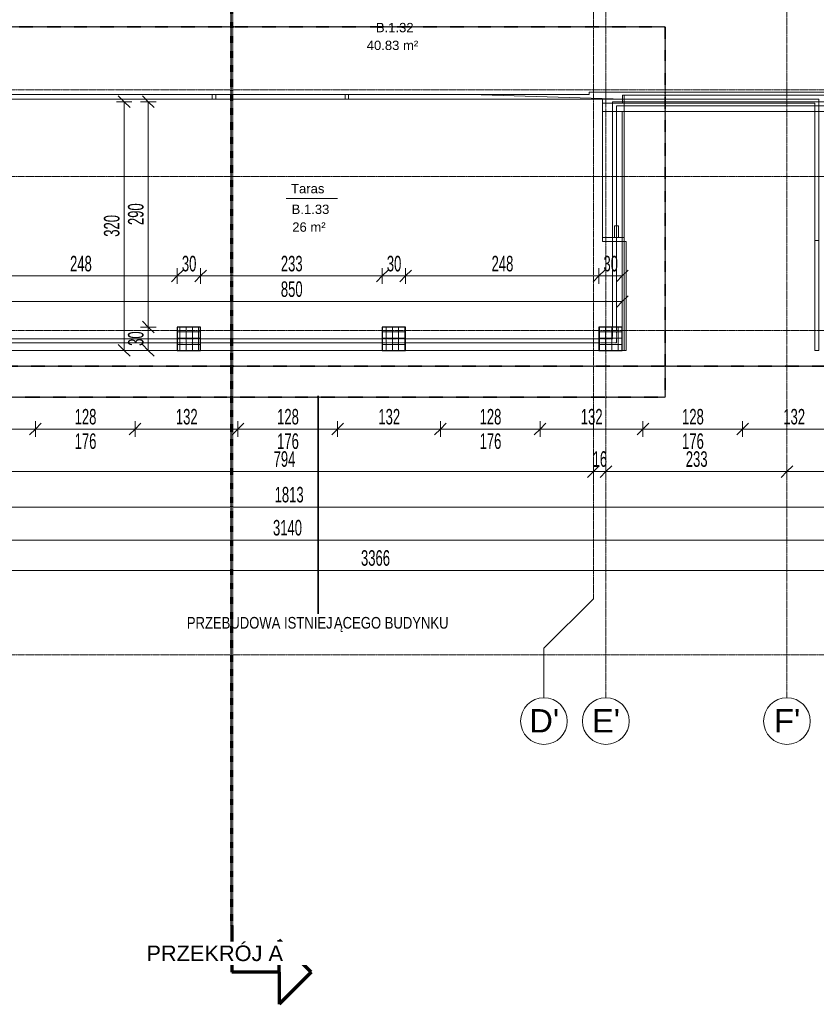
# Model space of a CAD drawing. Header units: millimetres. Extents: x -57350 to 14871, y -25411 to 16830.
# Tile 15 of 66: x -23835 to -13606, y -25314 to -12664. Entities that reach past the tile are written whole.
import ezdxf

# ---------------------------------------------------------------- set-up
doc = ezdxf.new("R2010")
doc.units = ezdxf.units.MM
for name, pattern in [('__FK_przerywana', [3.2004, 1.6002, -1.6002]), ('Kreska', [6.35, 3.175, -3.175]), ('Linia siatki', [22.225, 12.7, -3.175, 3.175, -3.175])]:
    doc.linetypes.add(name, pattern=pattern)
for name, color, linetype, lineweight in [('A-ANNO-DIMS', 7, 'Continuous', 5), ('A-ANNO-DIMS-100', 7, 'Continuous', 5), ('A-AREA', 7, 'Continuous', 5), ('A-AREA-IDEN', 7, 'Continuous', 5), ('A-DETL-MBND', 7, 'Continuous', 5), ('A-DOOR', 7, 'Continuous', 5), ('A-DOOR-FRAM', 7, 'Continuous', 5), ('A-FLOR', 7, 'Continuous', 5), ('A-FLOR-HRAL', 7, 'Continuous', 5), ('A-WALL', 7, 'Continuous', 5), ('G-ANNO-SYMB', 7, 'Continuous', 5), ('G-ANNO-TEXT', 7, 'Continuous', 5), ('S-COLS-HDLN', 7, 'Kreska', 5), ('S-COLS-SYMB', 7, 'Continuous', 25), ('S-GRID', 7, 'Continuous', 5), ('S-GRID-IDEN', 7, 'Continuous', 5)]:
    doc.layers.add(name, color=color, linetype=linetype, lineweight=lineweight)
doc.layers.add('A-DETL', color=7, linetype='Continuous', lineweight=5, true_color=0x00a600)
doc.layers.add('A-DETL-HDLN', color=7, linetype='Kreska', lineweight=5, true_color=0x00a600)
doc.styles.add('Arial', font='arial.ttf', dxfattribs={"height": 200})
doc.styles.add('Arial_1', font='arial.ttf', dxfattribs={"height": 300})
doc.styles.add('Arial_3', font='arial.ttf', dxfattribs={"height": 120})
doc.styles.add('Arial_4', font='arial.ttf', dxfattribs={"width": 0.8, "height": 150})
doc.styles.add('Arial_5', font='arial.ttf', dxfattribs={"width": 0.6, "height": 200})
doc.dimstyles.new('standard_wielkość_otworów', dxfattribs={"dimscale": 304.8, "dimtxt": 204.05188, "dimasz": 0.492126, "dimexe": 0.328084, "dimexo": 0.0625, "dimgap": 0, "dimtad": 1, "dimdec": 0, "dimlfac": 0.1, "dimzin": 0, "dimdsep": 46, "dimtxsty": 'Arial_5', "dimblk1": 'OBLIQUE', "dimblk2": 'OBLIQUE', "dimsah": 1, "dimcen": 0.09, "dimazin": 0, "dimtfac": 1, "dimtdec": 4, "dimtix": 1, "dimtmove": 0, "dimatfit": 3, "dimfxl": 0.328084, "dimfxlon": 1, "dimtvp": 1, "dimtolj": 1, "dimtzin": 0, "dimarcsym": 2})

# ---------------------------------------------------------------- blocks, each defined once
blk = doc.blocks.new('Typ poręczy górnej - Górna poręcz_wewnętrzny_-1529173-RZUT PIĘTRA I')
at = {"layer": 'A-FLOR-HRAL', "color": 253, "true_color": 0xaaaaaa}
for p, q in [((-16148, -15314), (-16198, -15314)), ((-16198, -15314), (-16198, -15464)), ((-16148, -15314), (-16148, -15464))]:
    blk.add_line(p, q, dxfattribs=at)
blk = doc.blocks.new('Typ poręczy górnej - Górna poręcz_wewnętrzny_-1535603-RZUT PIĘTRA I')
at = {"layer": 'A-FLOR-HRAL', "color": 253, "true_color": 0xaaaaaa}
for p, q in [((-16093, -13685), (-16093, -13735)), ((-16093, -13685), (-13574, -13685)), ((-16093, -13735), (-13624, -13735)), ((-13624, -13735), (-13624, -15501)), ((-13574, -13685), (-13574, -15501)), ((-13624, -15501), (-13624, -16914)), ((-13624, -15501), (-13574, -15501)), ((-13574, -15501), (-13574, -16914)), ((-13624, -16914), (-13574, -16914))]:
    blk.add_line(p, q, dxfattribs=at)
blk = doc.blocks.new('Typ poręczy górnej - Górna poręcz_wewnętrzny_-1535618-RZUT PIĘTRA I')
at = {"layer": 'A-FLOR-HRAL', "color": 253, "true_color": 0xaaaaaa}
for p in [(-16353, -15464), (-16073, -15514)]:
    blk.add_line(p, (-16073, -15464), dxfattribs=at)
blk = doc.blocks.new('Typ poręczy górnej - Górna poręcz_wewnętrzny_-1535629-RZUT PIĘTRA I')
at = {"layer": 'A-FLOR-HRAL', "color": 253, "true_color": 0xaaaaaa}
for p, q in [((-16353, -13685), (-16073, -13685)), ((-16353, -13735), (-16073, -13735)), ((-16073, -13735), (-16073, -13685))]:
    blk.add_line(p, q, dxfattribs=at)
blk = doc.blocks.new('Typ poręczy górnej - Górna poręcz_wewnętrzny_-1535801-RZUT PIĘTRA I')
at = {"layer": 'A-FLOR-HRAL', "color": 253, "true_color": 0xaaaaaa}
for p, q in [((-16048, -15514), (-16073, -15514)), ((-16048, -15514), (-16048, -16914)), ((-16073, -16914), (-16048, -16914))]:
    blk.add_line(p, q, dxfattribs=at)
blk = doc.blocks.new('ARC_DOOR_DOUBLE - ARC_DOOR_DOUBLE_160 x 210-1589249-RZUT PIĘTRA I')
at = {"layer": 'A-DOOR-FRAM', "color": 253, "true_color": 0xaaaaaa}
for p, q in [((-876, 200), (-876, 140)), ((-831, 140), (-831, 200)), ((831, 200), (831, 140)), ((876, 200), (876, 140))]:
    blk.add_line(p, q, dxfattribs=at)
blk = doc.blocks.new('Typ poręczy górnej - Górna poręcz_wewnętrzny_-1533184-RZUT PIĘTRA I')
at = {"layer": 'A-DETL-HDLN'}
for p, q in [((-16223, -16764), (-16223, -16614)), ((-16173, -16614), (-16173, -16814)), ((-21812, -16764), (-21512, -16764)), ((-21512, -16814), (-21812, -16814)), ((-19180, -16764), (-18880, -16764)), ((-18880, -16814), (-19180, -16814)), ((-16398, -16764), (-16223, -16764)), ((-16173, -16814), (-16398, -16814))]:
    blk.add_line(p, q, dxfattribs=at)
at = {"layer": 'A-DETL-MBND'}
for p, q in [((-16223, -13719), (-11316, -13719)), ((-16223, -16614), (-16223, -13719)), ((-11316, -13769), (-16173, -13769)), ((-16173, -13769), (-16173, -16614)), ((-24293, -16764), (-21812, -16764)), ((-21812, -16814), (-24293, -16814)), ((-21512, -16764), (-19180, -16764)), ((-19180, -16814), (-21512, -16814)), ((-18880, -16764), (-16398, -16764)), ((-16398, -16814), (-18880, -16814))]:
    blk.add_line(p, q, dxfattribs=at)
blk = doc.blocks.new('SKo Słup prefabrykowany ___FK_04_0 - S1 30X30-V8-RZUT PIĘTRA I')
at = {"layer": 'S-COLS-HDLN', "linetype": 'Continuous'}
h = blk.add_hatch(dxfattribs=at)
h.set_pattern_fill('FP_8', color=256, style=0, pattern_type=2)
h.set_pattern_definition([(0, (21661.75, 16764.41), (0, 80), []), (90, (21661.75, 16764.41), (-80, 5e-15), [])])
h.paths.add_polyline_path([(150, -150), (150, 150), (-150, 150), (-150, -150)])
at = {"layer": 'S-COLS-SYMB'}
for p, q in [((-150, 150), (-150, -150)), ((150, 150), (-150, 150)), ((150, -150), (150, 150)), ((-150, -150), (150, -150))]:
    blk.add_line(p, q, dxfattribs=at)
blk = doc.blocks.new('SKo Słup prefabrykowany ___FK_04_0 - S1 30X30-V9-RZUT PIĘTRA I')
at = {"layer": 'S-COLS-HDLN', "linetype": 'Continuous'}
h = blk.add_hatch(dxfattribs=at)
h.set_pattern_fill('FP_9', color=256, style=0, pattern_type=2)
h.set_pattern_definition([(0, (16248.416, 16764.41), (0, 80), []), (90, (16248.416, 16764.41), (-80, 5e-15), [])])
h.paths.add_polyline_path([(150, -150), (150, 150), (-150, 150), (-150, -150)])
at = {"layer": 'S-COLS-SYMB'}
for p, q in [((-150, 150), (-150, -150)), ((150, 150), (-150, 150)), ((150, -150), (150, 150)), ((-150, -150), (150, -150))]:
    blk.add_line(p, q, dxfattribs=at)
blk = doc.blocks.new('SKo Słup prefabrykowany ___FK_04_0 - S1 30X30-V10-RZUT PIĘTRA I')
at = {"layer": 'S-COLS-HDLN', "linetype": 'Continuous'}
h = blk.add_hatch(dxfattribs=at)
h.set_pattern_fill('FP_10', color=256, style=0, pattern_type=2)
h.set_pattern_definition([(0, (19030.08, 16764.41), (0, 80), []), (90, (19030.08, 16764.41), (-80, 5e-15), [])])
h.paths.add_polyline_path([(150, -150), (150, 150), (-150, 150), (-150, -150)])
at = {"layer": 'S-COLS-SYMB'}
for p, q in [((-150, 150), (-150, -150)), ((150, 150), (-150, 150)), ((150, -150), (150, 150)), ((-150, -150), (150, -150))]:
    blk.add_line(p, q, dxfattribs=at)
blk = doc.blocks.new('Przekrój - znacznik przekroju strzałka-348499-RZUT PIĘTRA I')
at = {"layer": 'G-ANNO-SYMB', "lineweight": 70}
for p, q in [((-6, 10.22), (-10.11, 6.11)), ((-6, 10.22), (-1.89, 6.11)), ((-6, 6.11), (-10.11, 6.11)), ((-6, 6.11), (-6, 0)), ((-6, 6.11), (-1.89, 6.11)), ((0, 0), (-6, 0))]:
    blk.add_line(p, q, dxfattribs=at)
blk = doc.blocks.new('Siatka - SOsi_Sybol osi-348494-RZUT PIĘTRA I')
at = {"layer": 'S-GRID-IDEN', "color": 142, "true_color": 0x0080c0}
blk.add_circle((0, 0), 3, dxfattribs=at)
blk = doc.blocks.new('DIMBLOCK168-RZUT PIĘTRA I')
at = {"layer": 'A-ANNO-DIMS-100', "color": 250, "true_color": 0x303030, "transparency": 16777216}
for p, q in [((-24408, -18469), (-24408, -18369)), ((-24408, -18469), (-24333, -18394)), ((-16468, -18469), (-16468, -18369)), ((-16468, -18469), (-16393, -18394)), ((-24408, -18469), (-24483, -18544)), ((-24408, -18469), (-16468, -18469)), ((-24408, -18469), (-24408, -18569)), ((-16468, -18469), (-16543, -18544)), ((-16468, -18469), (-16468, -18569))]:
    blk.add_line(p, q, dxfattribs=at)
at = {"layer": 'A-ANNO-DIMS-100', "color": 0, "transparency": 16777216, "insert": (-20575, -18209), "char_height": 200, "width": 327.74, "attachment_point": 1, "line_spacing_factor": 0.941778, "style": 'Arial_5'}
blk.add_mtext('794', dxfattribs=at)
blk = doc.blocks.new('_Oblique')
at = {"color": 0, "linetype": 'ByBlock', "lineweight": -2}
blk.add_line((-0.5, -0.5), (0.5, 0.5), dxfattribs=at)
blk = doc.blocks.new('DIMBLOCK169-RZUT PIĘTRA I')
at = {"layer": 'A-ANNO-DIMS-100', "color": 250, "true_color": 0x303030, "transparency": 16777216}
for p, q in [((-16468, -18469), (-16468, -18369)), ((-16468, -18469), (-16393, -18394)), ((-16308, -18469), (-16308, -18369)), ((-16308, -18469), (-16233, -18394)), ((-16468, -18469), (-16543, -18544)), ((-16468, -18469), (-16308, -18469)), ((-16468, -18469), (-16468, -18569)), ((-16308, -18469), (-16383, -18544)), ((-16308, -18469), (-16308, -18569))]:
    blk.add_line(p, q, dxfattribs=at)
at = {"layer": 'A-ANNO-DIMS-100', "color": 0, "transparency": 16777216, "insert": (-16479, -18209), "char_height": 200, "width": 218.49, "attachment_point": 1, "line_spacing_factor": 0.941778, "style": 'Arial_5'}
blk.add_mtext('16', dxfattribs=at)
blk = doc.blocks.new('DIMBLOCK170-RZUT PIĘTRA I')
at = {"layer": 'A-ANNO-DIMS-100', "color": 250, "true_color": 0x303030, "transparency": 16777216}
for p, q in [((-16308, -18469), (-16308, -18369)), ((-16308, -18469), (-16233, -18394)), ((-13983, -18469), (-13983, -18369)), ((-13983, -18469), (-13908, -18394)), ((-16308, -18469), (-16383, -18544)), ((-16308, -18469), (-13983, -18469)), ((-16308, -18469), (-16308, -18569)), ((-13983, -18469), (-14058, -18544)), ((-13983, -18469), (-13983, -18569))]:
    blk.add_line(p, q, dxfattribs=at)
at = {"layer": 'A-ANNO-DIMS-100', "color": 0, "transparency": 16777216, "insert": (-15282, -18209), "char_height": 200, "width": 327.74, "attachment_point": 1, "line_spacing_factor": 0.941778, "style": 'Arial_5'}
blk.add_mtext('233', dxfattribs=at)
blk = doc.blocks.new('DIMBLOCK171-RZUT PIĘTRA I')
at = {"layer": 'A-ANNO-DIMS-100', "color": 250, "true_color": 0x303030, "transparency": 16777216}
for p, q in [((-13983, -18469), (-13983, -18369)), ((-13983, -18469), (-13908, -18394)), ((-10683, -18469), (-10683, -18369)), ((-10683, -18469), (-10608, -18394)), ((-13983, -18469), (-14058, -18544)), ((-13983, -18469), (-10683, -18469)), ((-13983, -18469), (-13983, -18569)), ((-10683, -18469), (-10758, -18544)), ((-10683, -18469), (-10683, -18569))]:
    blk.add_line(p, q, dxfattribs=at)
at = {"layer": 'A-ANNO-DIMS-100', "color": 0, "transparency": 16777216, "insert": (-12470, -18209), "char_height": 200, "width": 327.74, "attachment_point": 1, "line_spacing_factor": 0.941778, "style": 'Arial_5'}
blk.add_mtext('330', dxfattribs=at)
blk = doc.blocks.new('DIMBLOCK184-RZUT PIĘTRA I')
at = {"layer": 'A-ANNO-DIMS-100', "color": 250, "true_color": 0x303030, "transparency": 16777216}
for p, q in [((-24953, -17924), (-24953, -17824)), ((-23633, -17924), (-23633, -17824)), ((-24953, -17924), (-25028, -17999)), ((-24953, -17924), (-24878, -17849)), ((-24953, -17924), (-23633, -17924)), ((-24953, -17924), (-24953, -18024)), ((-23633, -17924), (-23708, -17999)), ((-23633, -17924), (-23558, -17849)), ((-23633, -17924), (-23633, -18024))]:
    blk.add_line(p, q, dxfattribs=at)
at = {"layer": 'A-ANNO-DIMS-100', "color": 0, "transparency": 16777216, "insert": (-24430, -17665), "char_height": 200, "width": 327.74, "attachment_point": 1, "line_spacing_factor": 0.941778, "style": 'Arial_5'}
blk.add_mtext('132', dxfattribs=at)
blk = doc.blocks.new('DIMBLOCK185-RZUT PIĘTRA I')
at = {"layer": 'A-ANNO-DIMS-100', "color": 250, "true_color": 0x303030, "transparency": 16777216}
for p, q in [((-23633, -17924), (-23633, -17824)), ((-22353, -17924), (-22353, -17824)), ((-23633, -17924), (-23708, -17999)), ((-23633, -17924), (-23558, -17849)), ((-23633, -17924), (-22353, -17924)), ((-23633, -17924), (-23633, -18024)), ((-22353, -17924), (-22428, -17999)), ((-22353, -17924), (-22278, -17849)), ((-22353, -17924), (-22353, -18024))]:
    blk.add_line(p, q, dxfattribs=at)
at = {"layer": 'A-ANNO-DIMS-100', "color": 0, "transparency": 16777216, "char_height": 200, "width": 327.74, "attachment_point": 1, "line_spacing_factor": 0.941778, "style": 'Arial_5'}
for s, insert in [('128', (-23130, -17665)), ('176', (-23130, -17979))]:
    blk.add_mtext(s, dxfattribs=dict(at, insert=insert))
blk = doc.blocks.new('DIMBLOCK186-RZUT PIĘTRA I')
at = {"layer": 'A-ANNO-DIMS-100', "color": 250, "true_color": 0x303030, "transparency": 16777216}
for p, q in [((-22353, -17924), (-22353, -17824)), ((-21033, -17924), (-21033, -17824)), ((-22353, -17924), (-22428, -17999)), ((-22353, -17924), (-22278, -17849)), ((-22353, -17924), (-21033, -17924)), ((-22353, -17924), (-22353, -18024)), ((-21033, -17924), (-21108, -17999)), ((-21033, -17924), (-20958, -17849)), ((-21033, -17924), (-21033, -18024))]:
    blk.add_line(p, q, dxfattribs=at)
at = {"layer": 'A-ANNO-DIMS-100', "color": 0, "transparency": 16777216, "insert": (-21830, -17665), "char_height": 200, "width": 327.74, "attachment_point": 1, "line_spacing_factor": 0.941778, "style": 'Arial_5'}
blk.add_mtext('132', dxfattribs=at)
blk = doc.blocks.new('DIMBLOCK187-RZUT PIĘTRA I')
at = {"layer": 'A-ANNO-DIMS-100', "color": 250, "true_color": 0x303030, "transparency": 16777216}
for p, q in [((-21033, -17924), (-21033, -17824)), ((-19753, -17924), (-19753, -17824)), ((-21033, -17924), (-21108, -17999)), ((-21033, -17924), (-20958, -17849)), ((-21033, -17924), (-19753, -17924)), ((-21033, -17924), (-21033, -18024)), ((-19753, -17924), (-19828, -17999)), ((-19753, -17924), (-19678, -17849)), ((-19753, -17924), (-19753, -18024))]:
    blk.add_line(p, q, dxfattribs=at)
at = {"layer": 'A-ANNO-DIMS-100', "color": 0, "transparency": 16777216, "char_height": 200, "width": 327.74, "attachment_point": 1, "line_spacing_factor": 0.941778, "style": 'Arial_5'}
for s, insert in [('128', (-20530, -17665)), ('176', (-20530, -17979))]:
    blk.add_mtext(s, dxfattribs=dict(at, insert=insert))
blk = doc.blocks.new('DIMBLOCK188-RZUT PIĘTRA I')
at = {"layer": 'A-ANNO-DIMS-100', "color": 250, "true_color": 0x303030, "transparency": 16777216}
for p, q in [((-19753, -17924), (-19753, -17824)), ((-18433, -17924), (-18433, -17824)), ((-19753, -17924), (-19828, -17999)), ((-19753, -17924), (-19678, -17849)), ((-19753, -17924), (-18433, -17924)), ((-19753, -17924), (-19753, -18024)), ((-18433, -17924), (-18508, -17999)), ((-18433, -17924), (-18358, -17849)), ((-18433, -17924), (-18433, -18024))]:
    blk.add_line(p, q, dxfattribs=at)
at = {"layer": 'A-ANNO-DIMS-100', "color": 0, "transparency": 16777216, "insert": (-19230, -17665), "char_height": 200, "width": 327.74, "attachment_point": 1, "line_spacing_factor": 0.941778, "style": 'Arial_5'}
blk.add_mtext('132', dxfattribs=at)
blk = doc.blocks.new('DIMBLOCK189-RZUT PIĘTRA I')
at = {"layer": 'A-ANNO-DIMS-100', "color": 250, "true_color": 0x303030, "transparency": 16777216}
for p, q in [((-18433, -17924), (-18433, -17824)), ((-17153, -17924), (-17153, -17824)), ((-18433, -17924), (-18508, -17999)), ((-18433, -17924), (-18358, -17849)), ((-18433, -17924), (-17153, -17924)), ((-18433, -17924), (-18433, -18024)), ((-17153, -17924), (-17228, -17999)), ((-17153, -17924), (-17078, -17849)), ((-17153, -17924), (-17153, -18024))]:
    blk.add_line(p, q, dxfattribs=at)
at = {"layer": 'A-ANNO-DIMS-100', "color": 0, "transparency": 16777216, "char_height": 200, "width": 327.74, "attachment_point": 1, "line_spacing_factor": 0.941778, "style": 'Arial_5'}
for s, insert in [('128', (-17930, -17665)), ('176', (-17930, -17979))]:
    blk.add_mtext(s, dxfattribs=dict(at, insert=insert))
blk = doc.blocks.new('DIMBLOCK190-RZUT PIĘTRA I')
at = {"layer": 'A-ANNO-DIMS-100', "color": 250, "true_color": 0x303030, "transparency": 16777216}
for p, q in [((-17153, -17924), (-17153, -17824)), ((-15833, -17924), (-15833, -17824)), ((-17153, -17924), (-17228, -17999)), ((-17153, -17924), (-17078, -17849)), ((-17153, -17924), (-15833, -17924)), ((-17153, -17924), (-17153, -18024)), ((-15833, -17924), (-15908, -17999)), ((-15833, -17924), (-15758, -17849)), ((-15833, -17924), (-15833, -18024))]:
    blk.add_line(p, q, dxfattribs=at)
at = {"layer": 'A-ANNO-DIMS-100', "color": 0, "transparency": 16777216, "insert": (-16630, -17665), "char_height": 200, "width": 327.74, "attachment_point": 1, "line_spacing_factor": 0.941778, "style": 'Arial_5'}
blk.add_mtext('132', dxfattribs=at)
blk = doc.blocks.new('DIMBLOCK191-RZUT PIĘTRA I')
at = {"layer": 'A-ANNO-DIMS-100', "color": 250, "true_color": 0x303030, "transparency": 16777216}
for p, q in [((-15833, -17924), (-15833, -17824)), ((-14553, -17924), (-14553, -17824)), ((-15833, -17924), (-15908, -17999)), ((-15833, -17924), (-15758, -17849)), ((-15833, -17924), (-14553, -17924)), ((-15833, -17924), (-15833, -18024)), ((-14553, -17924), (-14628, -17999)), ((-14553, -17924), (-14478, -17849)), ((-14553, -17924), (-14553, -18024))]:
    blk.add_line(p, q, dxfattribs=at)
at = {"layer": 'A-ANNO-DIMS-100', "color": 0, "transparency": 16777216, "char_height": 200, "width": 327.74, "attachment_point": 1, "line_spacing_factor": 0.941778, "style": 'Arial_5'}
for s, insert in [('128', (-15330, -17665)), ('176', (-15330, -17979))]:
    blk.add_mtext(s, dxfattribs=dict(at, insert=insert))
blk = doc.blocks.new('DIMBLOCK192-RZUT PIĘTRA I')
at = {"layer": 'A-ANNO-DIMS-100', "color": 250, "true_color": 0x303030, "transparency": 16777216}
for p, q in [((-14553, -17924), (-14553, -17824)), ((-13233, -17924), (-13233, -17824)), ((-14553, -17924), (-14628, -17999)), ((-14553, -17924), (-14478, -17849)), ((-14553, -17924), (-13233, -17924)), ((-14553, -17924), (-14553, -18024)), ((-13233, -17924), (-13308, -17999)), ((-13233, -17924), (-13158, -17849)), ((-13233, -17924), (-13233, -18024))]:
    blk.add_line(p, q, dxfattribs=at)
at = {"layer": 'A-ANNO-DIMS-100', "color": 0, "transparency": 16777216, "insert": (-14030, -17665), "char_height": 200, "width": 327.74, "attachment_point": 1, "line_spacing_factor": 0.941778, "style": 'Arial_5'}
blk.add_mtext('132', dxfattribs=at)
blk = doc.blocks.new('DIMBLOCK201-RZUT PIĘTRA I')
at = {"layer": 'A-ANNO-DIMS-100', "color": 250, "true_color": 0x303030, "transparency": 16777216}
for p, q in [((-29443, -18926), (-29443, -18826)), ((-11316, -18926), (-11316, -18826)), ((-29443, -18926), (-29518, -19001)), ((-29443, -18926), (-29368, -18851)), ((-29443, -18926), (-11316, -18926)), ((-29443, -18926), (-29443, -19026)), ((-11316, -18926), (-11391, -19001)), ((-11316, -18926), (-11241, -18851)), ((-11316, -18926), (-11316, -19026))]:
    blk.add_line(p, q, dxfattribs=at)
at = {"layer": 'A-ANNO-DIMS-100', "color": 0, "transparency": 16777216, "insert": (-20562, -18666), "char_height": 200, "width": 436.98, "attachment_point": 1, "line_spacing_factor": 0.941778, "style": 'Arial_5'}
blk.add_mtext('1813', dxfattribs=at)
blk = doc.blocks.new('DIMBLOCK204-RZUT PIĘTRA I')
at = {"layer": 'A-ANNO-DIMS-100', "color": 250, "true_color": 0x303030, "transparency": 16777216}
for p, q in [((-36099, -19351), (-36174, -19426)), ((-36099, -19351), (-36099, -19251)), ((-36099, -19351), (-36024, -19276)), ((-36099, -19351), (-4703, -19351)), ((-36099, -19351), (-36099, -19451)), ((-4703, -19351), (-4778, -19426)), ((-4703, -19351), (-4703, -19251)), ((-4703, -19351), (-4628, -19276)), ((-4703, -19351), (-4703, -19451))]:
    blk.add_line(p, q, dxfattribs=at)
at = {"layer": 'A-ANNO-DIMS-100', "color": 0, "transparency": 16777216, "insert": (-20583, -19091), "char_height": 200, "width": 436.98, "attachment_point": 1, "line_spacing_factor": 0.941778, "style": 'Arial_5'}
blk.add_mtext('3140', dxfattribs=at)
blk = doc.blocks.new('DIMBLOCK206-RZUT PIĘTRA I')
at = {"layer": 'A-ANNO-DIMS-100', "color": 250, "true_color": 0x303030, "transparency": 16777216}
for p, q in [((-36099, -19739), (-36099, -19639)), ((-36099, -19739), (-36024, -19664)), ((-2443, -19739), (-2443, -19639)), ((-2443, -19739), (-2368, -19664)), ((-36099, -19739), (-36174, -19814)), ((-36099, -19739), (-2443, -19739)), ((-36099, -19739), (-36099, -19839)), ((-2443, -19739), (-2518, -19814)), ((-2443, -19739), (-2443, -19839))]:
    blk.add_line(p, q, dxfattribs=at)
at = {"layer": 'A-ANNO-DIMS-100', "color": 0, "transparency": 16777216, "insert": (-19453, -19480), "char_height": 200, "width": 436.98, "attachment_point": 1, "line_spacing_factor": 0.941778, "style": 'Arial_5'}
blk.add_mtext('3366', dxfattribs=at)
blk = doc.blocks.new('DIMBLOCK286-RZUT PIĘTRA I')
at = {"layer": 'A-ANNO-DIMS-100', "color": 250, "true_color": 0x303030, "transparency": 16777216}
for p, q in [((-24293, -15957), (-24293, -15857)), ((-24293, -15957), (-24218, -15882)), ((-21812, -15957), (-21812, -15857)), ((-21812, -15957), (-21737, -15882)), ((-24293, -15957), (-24368, -16032)), ((-24293, -15957), (-21812, -15957)), ((-24293, -15957), (-24293, -16057)), ((-21812, -15957), (-21887, -16032)), ((-21812, -15957), (-21812, -16057))]:
    blk.add_line(p, q, dxfattribs=at)
at = {"layer": 'A-ANNO-DIMS-100', "color": 0, "transparency": 16777216, "insert": (-23189, -15698), "char_height": 200, "width": 327.74, "attachment_point": 1, "line_spacing_factor": 0.941778, "style": 'Arial_5'}
blk.add_mtext('248', dxfattribs=at)
blk = doc.blocks.new('DIMBLOCK287-RZUT PIĘTRA I')
at = {"layer": 'A-ANNO-DIMS-100', "color": 250, "true_color": 0x303030, "transparency": 16777216}
for p, q in [((-21812, -15957), (-21812, -15857)), ((-21812, -15957), (-21737, -15882)), ((-21512, -15957), (-21512, -15857)), ((-21512, -15957), (-21437, -15882)), ((-21812, -15957), (-21887, -16032)), ((-21812, -15957), (-21512, -15957)), ((-21812, -15957), (-21812, -16057)), ((-21512, -15957), (-21587, -16032)), ((-21512, -15957), (-21512, -16057))]:
    blk.add_line(p, q, dxfattribs=at)
at = {"layer": 'A-ANNO-DIMS-100', "color": 0, "transparency": 16777216, "insert": (-21753, -15698), "char_height": 200, "width": 218.49, "attachment_point": 1, "line_spacing_factor": 0.941778, "style": 'Arial_5'}
blk.add_mtext('30', dxfattribs=at)
blk = doc.blocks.new('DIMBLOCK288-RZUT PIĘTRA I')
at = {"layer": 'A-ANNO-DIMS-100', "color": 250, "true_color": 0x303030, "transparency": 16777216}
for p, q in [((-21512, -15957), (-21512, -15857)), ((-21512, -15957), (-21437, -15882)), ((-19180, -15957), (-19180, -15857)), ((-19180, -15957), (-19105, -15882)), ((-21512, -15957), (-21587, -16032)), ((-21512, -15957), (-19180, -15957)), ((-21512, -15957), (-21512, -16057)), ((-19180, -15957), (-19255, -16032)), ((-19180, -15957), (-19180, -16057))]:
    blk.add_line(p, q, dxfattribs=at)
at = {"layer": 'A-ANNO-DIMS-100', "color": 0, "transparency": 16777216, "insert": (-20482, -15698), "char_height": 200, "width": 327.74, "attachment_point": 1, "line_spacing_factor": 0.941778, "style": 'Arial_5'}
blk.add_mtext('233', dxfattribs=at)
blk = doc.blocks.new('DIMBLOCK289-RZUT PIĘTRA I')
at = {"layer": 'A-ANNO-DIMS-100', "color": 250, "true_color": 0x303030, "transparency": 16777216}
for p, q in [((-19180, -15957), (-19180, -15857)), ((-19180, -15957), (-19105, -15882)), ((-18880, -15957), (-18880, -15857)), ((-18880, -15957), (-18805, -15882)), ((-19180, -15957), (-19255, -16032)), ((-19180, -15957), (-18880, -15957)), ((-19180, -15957), (-19180, -16057)), ((-18880, -15957), (-18955, -16032)), ((-18880, -15957), (-18880, -16057))]:
    blk.add_line(p, q, dxfattribs=at)
at = {"layer": 'A-ANNO-DIMS-100', "color": 0, "transparency": 16777216, "insert": (-19121, -15698), "char_height": 200, "width": 218.49, "attachment_point": 1, "line_spacing_factor": 0.941778, "style": 'Arial_5'}
blk.add_mtext('30', dxfattribs=at)
blk = doc.blocks.new('DIMBLOCK290-RZUT PIĘTRA I')
at = {"layer": 'A-ANNO-DIMS-100', "color": 250, "true_color": 0x303030, "transparency": 16777216}
for p, q in [((-18880, -15957), (-18880, -15857)), ((-18880, -15957), (-18805, -15882)), ((-16398, -15957), (-16398, -15857)), ((-16398, -15957), (-16323, -15882)), ((-18880, -15957), (-18955, -16032)), ((-18880, -15957), (-16398, -15957)), ((-18880, -15957), (-18880, -16057)), ((-16398, -15957), (-16473, -16032)), ((-16398, -15957), (-16398, -16057))]:
    blk.add_line(p, q, dxfattribs=at)
at = {"layer": 'A-ANNO-DIMS-100', "color": 0, "transparency": 16777216, "insert": (-17776, -15698), "char_height": 200, "width": 327.74, "attachment_point": 1, "line_spacing_factor": 0.941778, "style": 'Arial_5'}
blk.add_mtext('248', dxfattribs=at)
blk = doc.blocks.new('DIMBLOCK291-RZUT PIĘTRA I')
at = {"layer": 'A-ANNO-DIMS-100', "color": 250, "true_color": 0x303030, "transparency": 16777216}
for p, q in [((-16398, -15957), (-16398, -15857)), ((-16398, -15957), (-16323, -15882)), ((-16098, -15957), (-16098, -15857)), ((-16098, -15957), (-16023, -15882)), ((-16398, -15957), (-16473, -16032)), ((-16398, -15957), (-16098, -15957)), ((-16398, -15957), (-16398, -16057)), ((-16098, -15957), (-16173, -16032)), ((-16098, -15957), (-16098, -16057))]:
    blk.add_line(p, q, dxfattribs=at)
at = {"layer": 'A-ANNO-DIMS-100', "color": 0, "transparency": 16777216, "insert": (-16339, -15698), "char_height": 200, "width": 218.49, "attachment_point": 1, "line_spacing_factor": 0.941778, "style": 'Arial_5'}
blk.add_mtext('30', dxfattribs=at)
blk = doc.blocks.new('AN_pomieszczenia - Room Tag With Area-359654-RZUT PIĘTRA I')
at = {"layer": 'A-AREA-IDEN'}
for p in [(-3.3, 0), (3.3, 0)]:
    blk.add_line(p, (0, 0), dxfattribs=at)
blk = doc.blocks.new('DIMBLOCK292-RZUT PIĘTRA I')
at = {"layer": 'A-ANNO-DIMS-100', "color": 250, "true_color": 0x303030, "transparency": 16777216}
for p, q in [((-22185, -16614), (-22260, -16539)), ((-22185, -16614), (-22285, -16614)), ((-22185, -16914), (-22185, -16614)), ((-22185, -16614), (-22110, -16689)), ((-22185, -16614), (-22085, -16614)), ((-22185, -16914), (-22285, -16914)), ((-22185, -16914), (-22260, -16839)), ((-22185, -16914), (-22110, -16989)), ((-22185, -16914), (-22085, -16914))]:
    blk.add_line(p, q, dxfattribs=at)
at = {"layer": 'A-ANNO-DIMS-100', "color": 0, "transparency": 16777216, "insert": (-22445, -16855), "char_height": 200, "width": 218.49, "attachment_point": 1, "rotation": 90, "line_spacing_factor": 0.941778, "style": 'Arial_5'}
blk.add_mtext('30', dxfattribs=at)
blk = doc.blocks.new('DIMBLOCK293-RZUT PIĘTRA I')
at = {"layer": 'A-ANNO-DIMS-100', "color": 250, "true_color": 0x303030, "transparency": 16777216}
for p, q in [((-22185, -13719), (-22260, -13644)), ((-22185, -13719), (-22285, -13719)), ((-22185, -16614), (-22185, -13719)), ((-22185, -13719), (-22110, -13794)), ((-22185, -13719), (-22085, -13719)), ((-22185, -16614), (-22260, -16539)), ((-22185, -16614), (-22285, -16614)), ((-22185, -16614), (-22110, -16689)), ((-22185, -16614), (-22085, -16614))]:
    blk.add_line(p, q, dxfattribs=at)
at = {"layer": 'A-ANNO-DIMS-100', "color": 0, "transparency": 16777216, "insert": (-22445, -15303), "char_height": 200, "width": 327.74, "attachment_point": 1, "rotation": 90, "line_spacing_factor": 0.941778, "style": 'Arial_5'}
blk.add_mtext('290', dxfattribs=at)
blk = doc.blocks.new('DIMBLOCK294-RZUT PIĘTRA I')
at = {"layer": 'A-ANNO-DIMS-100', "color": 250, "true_color": 0x303030, "transparency": 16777216}
for p, q in [((-22494, -13719), (-22569, -13644)), ((-22494, -13719), (-22594, -13719)), ((-22494, -16914), (-22494, -13719)), ((-22494, -13719), (-22419, -13794)), ((-22494, -13719), (-22394, -13719)), ((-22494, -16914), (-22594, -16914)), ((-22494, -16914), (-22569, -16839)), ((-22494, -16914), (-22419, -16989)), ((-22494, -16914), (-22394, -16914))]:
    blk.add_line(p, q, dxfattribs=at)
at = {"layer": 'A-ANNO-DIMS-100', "color": 0, "transparency": 16777216, "insert": (-22754, -15453), "char_height": 200, "width": 327.74, "attachment_point": 1, "rotation": 90, "line_spacing_factor": 0.941778, "style": 'Arial_5'}
blk.add_mtext('320', dxfattribs=at)
blk = doc.blocks.new('DIMBLOCK295-RZUT PIĘTRA I')
at = {"layer": 'A-ANNO-DIMS-100', "color": 250, "true_color": 0x303030, "transparency": 16777216}
for p, q in [((-24593, -16286), (-24593, -16186)), ((-16098, -16286), (-16098, -16186)), ((-24593, -16286), (-24668, -16361)), ((-24593, -16286), (-24518, -16211)), ((-24593, -16286), (-16098, -16286)), ((-24593, -16286), (-24593, -16386)), ((-16098, -16286), (-16173, -16361)), ((-16098, -16286), (-16023, -16211)), ((-16098, -16286), (-16098, -16386))]:
    blk.add_line(p, q, dxfattribs=at)
at = {"layer": 'A-ANNO-DIMS-100', "color": 0, "transparency": 16777216, "insert": (-20482, -16026), "char_height": 200, "width": 327.74, "attachment_point": 1, "line_spacing_factor": 0.941778, "style": 'Arial_5'}
blk.add_mtext('850', dxfattribs=at)

msp = doc.modelspace()

# ---------------------------------------------------------------- linework, layer by layer
at = {"layer": 'A-AREA', "color": 253, "true_color": 0xaaaaaa}
for p, q in [((-18051.01602, -13624.40745), (-16073.41602, -13684.40745)), ((-16073.41602, -13684.80745), (-16073.41602, -13634.40745)), ((-16073.41602, -13684.40745), (-16073.41602, -15514.00745)), ((-16073.41602, -15464.00745), (-16073.41602, -13734.80745)), ((-13623.81602, -13844.40745), (-16353.41602, -13844.40745))]:
    msp.add_line(p, q, dxfattribs=at)
at = {"layer": 'A-DETL', "color": 5, "linetype": '__FK_przerywana', "lineweight": 35, "true_color": 0x0000ff}
for p, q in [((-25124.54454, -12757.24914), (-15544.98669, -12757.24914)), ((-15544.98669, -12757.24914), (-15544.98669, -17514.40745)), ((-15544.98669, -17514.40745), (-25124.54454, -17514.40745))]:
    msp.add_line(p, q, dxfattribs=at)
at = {"layer": 'A-DETL', "color": 6, "linetype": '__FK_przerywana', "lineweight": 35, "true_color": 0xff00ff}
msp.add_line((-13373.81602, -17114.40745), (-27293.01602, -17114.40745), dxfattribs=at)
at = {"layer": 'A-FLOR', "color": 253, "true_color": 0xaaaaaa}
for p, q in [((-16523.41602, -13624.40745), (-24343.41602, -13624.40745)), ((-10816.0912, -13594.40745), (-16523.41602, -13594.40745)), ((-16523.41602, -13594.40745), (-16523.41602, -13624.40745)), ((-24633.41602, -13684.40745), (-16353.41602, -13684.40745)), ((-16353.41602, -13684.40745), (-16353.41602, -15514.00745)), ((-16353.41602, -15514.00745), (-16073.41602, -15514.00745)), ((-16073.41602, -15514.00745), (-16073.41602, -16914.40745)), ((-16073.41602, -16914.40745), (-24633.41602, -16914.40745))]:
    msp.add_line(p, q, dxfattribs=at)
at = {"layer": 'A-FLOR'}
for p, q in [((-16098.41602, -16614.40745), (-16098.41602, -13844.40745)), ((-16098.41602, -13844.40745), (-11316.0912, -13844.40745))]:
    msp.add_line(p, q, dxfattribs=at)
at = {"layer": 'A-WALL', "color": 253, "true_color": 0xaaaaaa}
for p, q in [((-21363.41602, -13624.40745), (-21363.41602, -13684.40745)), ((-19611.41602, -13684.40745), (-19611.41602, -13624.40745)), ((-16093.41602, -13634.40745), (-11041.0912, -13634.40745)), ((-16093.41602, -13684.40745), (-16093.41602, -13634.40745)), ((-16093.41602, -13684.40745), (-16353.41602, -13684.40745))]:
    msp.add_line(p, q, dxfattribs=at)
at = {"layer": 'G-ANNO-SYMB', "linetype": 'Kreska', "lineweight": 70}
msp.add_line((-21113.01642, -24302.92169), (-21113.01642, 15819.38791), dxfattribs=at)
at = {"layer": 'G-ANNO-TEXT', "color": 5, "lineweight": 35, "true_color": 0x0000ff}
msp.add_line((-20003.6123, -17498.81937), (-20003.6123, -20295.78977), dxfattribs=at)
at = {"layer": 'S-GRID', "linetype": 'Linia siatki'}
for p, q in [((-16308.41602, 10521.57226), (-16308.41602, -21375.48764)), ((-13983.41602, 10521.57226), (-13983.41602, -21375.48764)), ((-16468.41602, 9251.57226), (-16468.41602, -20105.48764)), ((-55866.74056, -13564.40745), (1287.74041, -13564.40745)), ((-55866.74056, -14680.40745), (1287.74041, -14680.40745)), ((-55866.74056, -16659.40745), (1287.74041, -16659.40745)), ((-55866.74056, -20824.40745), (1287.74041, -20824.40745))]:
    msp.add_line(p, q, dxfattribs=at)
at = {"layer": 'S-GRID'}
for p, q in [((-16468.41602, -20105.48764), (-17103.41602, -20740.48764)), ((-17103.41602, -20740.48764), (-17103.41602, -21375.48764))]:
    msp.add_line(p, q, dxfattribs=at)

# ---------------------------------------------------------------- block references
at = {"layer": 'A-AREA-IDEN', "xscale": 99.99999999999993, "yscale": 99.99999999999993, "zscale": 99.99999999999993}
msp.add_blockref('AN_pomieszczenia - Room Tag With Area-359654-RZUT PIĘTRA I', (-20085.46278, -14959.95645), dxfattribs=at)
at = {"layer": 'A-DETL-HDLN'}
msp.add_blockref('Typ poręczy górnej - Górna poręcz_wewnętrzny_-1533184-RZUT PIĘTRA I', (0, 0), dxfattribs=at)
at = {"layer": 'A-DOOR', "color": 253, "true_color": 0xaaaaaa, "rotation": 180}
msp.add_blockref('ARC_DOOR_DOUBLE - ARC_DOOR_DOUBLE_160 x 210-1589249-RZUT PIĘTRA I', (-20487.41602, -13484.40745), dxfattribs=at)
at = {"layer": 'A-FLOR-HRAL', "color": 253, "true_color": 0xaaaaaa}
for name in ['Typ poręczy górnej - Górna poręcz_wewnętrzny_-1535629-RZUT PIĘTRA I', 'Typ poręczy górnej - Górna poręcz_wewnętrzny_-1535603-RZUT PIĘTRA I', 'Typ poręczy górnej - Górna poręcz_wewnętrzny_-1529173-RZUT PIĘTRA I', 'Typ poręczy górnej - Górna poręcz_wewnętrzny_-1535618-RZUT PIĘTRA I', 'Typ poręczy górnej - Górna poręcz_wewnętrzny_-1535801-RZUT PIĘTRA I']:
    msp.add_blockref(name, (0, 0), dxfattribs=at)
at = {"layer": 'G-ANNO-SYMB', "lineweight": 70, "extrusion": (0, 0, -1), "xscale": 99.99999999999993, "yscale": 99.99999999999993, "zscale": 99.99999999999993, "rotation": 90.0000000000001}
msp.add_blockref('Przekrój - znacznik przekroju strzałka-348499-RZUT PIĘTRA I', (21113.01642, -24302.92169), dxfattribs=at)
at = {"layer": 'S-COLS-HDLN'}
for name, p in [('SKo Słup prefabrykowany ___FK_04_0 - S1 30X30-V8-RZUT PIĘTRA I', (-21661.74936, -16764.40745)), ('SKo Słup prefabrykowany ___FK_04_0 - S1 30X30-V10-RZUT PIĘTRA I', (-19030.08269, -16764.40745)), ('SKo Słup prefabrykowany ___FK_04_0 - S1 30X30-V9-RZUT PIĘTRA I', (-16248.41602, -16764.40745))]:
    msp.add_blockref(name, p, dxfattribs=at)
at = {"layer": 'S-GRID-IDEN', "color": 142, "true_color": 0x0080c0, "xscale": 99.99999999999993, "yscale": 99.99999999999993, "zscale": 99.99999999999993, "rotation": 180}
for p in [(-17103.41602, -21675.48764), (-16308.41602, -21675.48764), (-13983.41602, -21675.48764)]:
    msp.add_blockref('Siatka - SOsi_Sybol osi-348494-RZUT PIĘTRA I', p, dxfattribs=at)

# ---------------------------------------------------------------- texts
at = {"layer": 'A-AREA-IDEN', "char_height": 120, "attachment_point": 1, "style": 'Arial_3'}
for s, insert, width in [('B.1.32', (-19261.75484, -12705.72785), 633.333125), ('40.83 m²', (-19379.21007, -12934.04248), 857.805625), ('Taras', (-20351.20721, -14774.59018), 553.164375), ('B.1.33', (-20343.62697, -15040.37523), 633.333125), ('26 m²', (-20335.58221, -15268.68986), 553.164375)]:
    msp.add_mtext(s, dxfattribs=dict(at, insert=insert, width=width))
at = {"layer": 'G-ANNO-TEXT', "color": 5, "lineweight": 35, "true_color": 0x0000ff, "char_height": 150, "attachment_point": 1, "style": 'Arial_4'}
for s, insert, width in [('PRZEBUDOWA ISTNIEJ', (-21689.2123, -20337.61269), 2289.6195), ('ĄCEGO BUDYNKU', (-19800.0873, -20337.61269), 1789.3665)]:
    msp.add_mtext(s, dxfattribs=dict(at, insert=insert, width=width))
at = {"layer": 'S-GRID-IDEN', "color": 142, "true_color": 0x0080c0, "char_height": 300, "attachment_point": 1, "style": 'Arial_1'}
for s, insert, width in [("D'", (-17290.87738, -21521.58807), 464.97875), ("E'", (-16486.37738, -21521.58807), 440.928125), ("F'", (-14147.87738, -21521.58807), 408.860625)]:
    msp.add_mtext(s, dxfattribs=dict(at, insert=insert, width=width))

# ---------------------------------------------------------------- dimensions: what is measured, and where the dimension line sits
at = {"layer": 'A-ANNO-DIMS', "color": 250, "true_color": 0x303030}
for base, p1, p2, override, picture, middle in [((-22493.9780620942, -13719.4074520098), (-22393.9780620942, -16914.4074520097), (-22593.9780620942, -13719.4074520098), {"dimpost": '<>', "dimfxl": 3201.253661}, 'DIMBLOCK294-RZUT PIĘTRA I', (-22596.1608730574, -15316.9074520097)), ((-22185.2064765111, -13719.4074520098), (-22085.2064765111, -16614.4074520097), (-22285.2064765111, -13719.4074520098), {"dimpost": '<>', "dimfxl": 2901.900239}, 'DIMBLOCK293-RZUT PIĘTRA I', (-22287.3210746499, -15166.9074520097)), ((-22185.20648, -16614.40745), (-22285.20648, -16914.40745), (-22085.20648, -16614.40745), {"dimpost": '<>', "dimfxl": 360.555128}, 'DIMBLOCK292-RZUT PIĘTRA I', (-22287.38929, -16764.40745))]:
    dim = msp.add_linear_dim(base=base, p1=p1, p2=p2, angle=90, dimstyle='standard_wielkość_otworów', override=override, dxfattribs=at)
    dim.commit()
    dim.dimension.update_dxf_attribs({"geometry": picture, "text_midpoint": middle})
for base, p1, p2, override, picture, middle in [((-21811.74936, -15957.17956), (-24293.41602, -16057.17956), (-21811.74936, -16057.17956), {"dimpost": '<>', "dimfxl": 2481.666667}, 'DIMBLOCK286-RZUT PIĘTRA I', (-23052.58269, -15855.06496)), ((-21511.74936, -15957.17956), (-21811.74936, -16057.17956), (-21511.74936, -16057.17956), {"dimpost": '<>', "dimfxl": 300}, 'DIMBLOCK287-RZUT PIĘTRA I', (-21661.74936, -15854.99675)), ((-19180.08269, -15957.17956), (-21511.74936, -16057.17956), (-19180.08269, -16057.17956), {"dimpost": '<>', "dimfxl": 2331.666667}, 'DIMBLOCK288-RZUT PIĘTRA I', (-20345.91602, -15854.99675)), ((-18880.08269, -15957.17956), (-19180.08269, -16057.17956), (-18880.08269, -16057.17956), {"dimpost": '<>', "dimfxl": 300}, 'DIMBLOCK289-RZUT PIĘTRA I', (-19030.08269, -15854.99675)), ((-16398.41602, -15957.17956), (-18880.08269, -16057.17956), (-16398.41602, -16057.17956), {"dimpost": '<>', "dimfxl": 2481.666667}, 'DIMBLOCK290-RZUT PIĘTRA I', (-17639.24936, -15855.06496)), ((-16098.41602, -15957.17956), (-16398.41602, -16057.17956), (-16098.41602, -16057.17956), {"dimpost": '<>', "dimfxl": 300}, 'DIMBLOCK291-RZUT PIĘTRA I', (-16248.41602, -15854.99675)), ((-16098.4160230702, -16285.5773326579), (-24593.4160230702, -16185.5773326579), (-16098.4160230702, -16185.5773326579), {"dimpost": '<>', "dimfxl": 8495}, 'DIMBLOCK295-RZUT PIĘTRA I', (-20345.9160230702, -16183.4627345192)), ((-23633.41602, -17924.44321), (-24953.41602, -17824.44321), (-23633.41602, -17824.44321), {"dimpost": '<>', "dimfxl": 1320}, 'DIMBLOCK184-RZUT PIĘTRA I', (-24293.41602, -17822.2604)), ((-21033.41602, -17924.44321), (-22353.41602, -17824.44321), (-21033.41602, -17824.44321), {"dimpost": '<>', "dimfxl": 1320}, 'DIMBLOCK186-RZUT PIĘTRA I', (-21693.41602, -17822.2604)), ((-18433.41602, -17924.44321), (-19753.41602, -17824.44321), (-18433.41602, -17824.44321), {"dimpost": '<>', "dimfxl": 1320}, 'DIMBLOCK188-RZUT PIĘTRA I', (-19093.41602, -17822.2604)), ((-15833.41602, -17924.44321), (-17153.41602, -17824.44321), (-15833.41602, -17824.44321), {"dimpost": '<>', "dimfxl": 1320}, 'DIMBLOCK190-RZUT PIĘTRA I', (-16493.41602, -17822.2604)), ((-13233.41602, -17924.44321), (-14553.41602, -17824.44321), (-13233.41602, -17824.44321), {"dimpost": '<>', "dimfxl": 1320}, 'DIMBLOCK192-RZUT PIĘTRA I', (-13893.41602, -17822.2604)), ((-16468.41602, -18468.62669), (-24408.41602, -18368.62669), (-16468.41602, -18368.62669), {"dimpost": '<>', "dimfxl": 7940}, 'DIMBLOCK168-RZUT PIĘTRA I', (-20438.41602, -18366.51209)), ((-16308.41602, -18468.62669), (-16468.41602, -18368.62669), (-16308.41602, -18368.62669), {"dimpost": '<>', "dimfxl": 160}, 'DIMBLOCK169-RZUT PIĘTRA I', (-16388.41602, -18366.51209)), ((-13983.4160230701, -18468.6266850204), (-16308.4160230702, -18368.6266850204), (-13983.4160230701, -18368.6266850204), {"dimpost": '<>', "dimfxl": 2325}, 'DIMBLOCK170-RZUT PIĘTRA I', (-15145.9160230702, -18366.4438740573)), ((-10683.41602, -18468.62669), (-13983.41602, -18368.62669), (-10683.41602, -18368.62669), {"dimpost": '<>', "dimfxl": 3300}, 'DIMBLOCK171-RZUT PIĘTRA I', (-12333.41602, -18366.44387)), ((-11316.0912, -18925.86023), (-29443.41602, -18825.86023), (-11316.0912, -18825.86023), {"dimpost": '<>', "dimfxl": 18127.32482}, 'DIMBLOCK201-RZUT PIĘTRA I', (-20379.75361, -18823.67742)), ((-4703.41602, -19350.88043), (-36099.41602, -19250.88043), (-4703.41602, -19250.88043), {"dimpost": '<>', "dimfxl": 31396}, 'DIMBLOCK204-RZUT PIĘTRA I', (-20401.41602, -19248.69762)), ((-2443.41602, -19739.49493), (-36099.41602, -19639.49493), (-2443.41602, -19639.49493), {"dimpost": '<>', "dimfxl": 33656}, 'DIMBLOCK206-RZUT PIĘTRA I', (-19271.41602, -19637.31212))]:
    dim = msp.add_linear_dim(base=base, p1=p1, p2=p2, dimstyle='standard_wielkość_otworów', override=override, dxfattribs=at)
    dim.commit()
    dim.dimension.update_dxf_attribs({"geometry": picture, "text_midpoint": middle})
for base, p1, p2, picture, middle in [((-22353.41602, -17924.44321), (-23633.41602, -17824.44321), (-22353.41602, -17824.44321), 'DIMBLOCK185-RZUT PIĘTRA I', (-22993.41602, -17924.44321)), ((-19753.41602, -17924.44321), (-21033.41602, -17824.44321), (-19753.41602, -17824.44321), 'DIMBLOCK187-RZUT PIĘTRA I', (-20393.41602, -17924.44321)), ((-17153.41602, -17924.44321), (-18433.41602, -17824.44321), (-17153.41602, -17824.44321), 'DIMBLOCK189-RZUT PIĘTRA I', (-17793.41602, -17924.44321)), ((-14553.41602, -17924.44321), (-15833.41602, -17824.44321), (-14553.41602, -17824.44321), 'DIMBLOCK191-RZUT PIĘTRA I', (-15193.41602, -17924.44321))]:
    dim = msp.add_linear_dim(base=base, p1=p1, p2=p2, text='<>\\X176', dimstyle='standard_wielkość_otworów', override={"dimpost": '<>', "dimfxl": 1280}, dxfattribs=at)
    dim.commit()
    dim.dimension.update_dxf_attribs({"geometry": picture, "text_midpoint": middle})

# ---------------------------------------------------------------- next in the draw order: texts
at = {"layer": 'G-ANNO-SYMB', "insert": (-22208.33163, -24558.62636), "char_height": 200, "width": 2172.573125, "attachment_point": 1, "style": 'Arial', "bg_fill": 3, "box_fill_scale": 1.25, "bg_fill_color": 256, "bg_fill_true_color": 13158600, "bg_fill_transparency": 0}
msp.add_mtext('PRZEKRÓJ A', dxfattribs=at)

doc.saveas('drawing.dxf')
